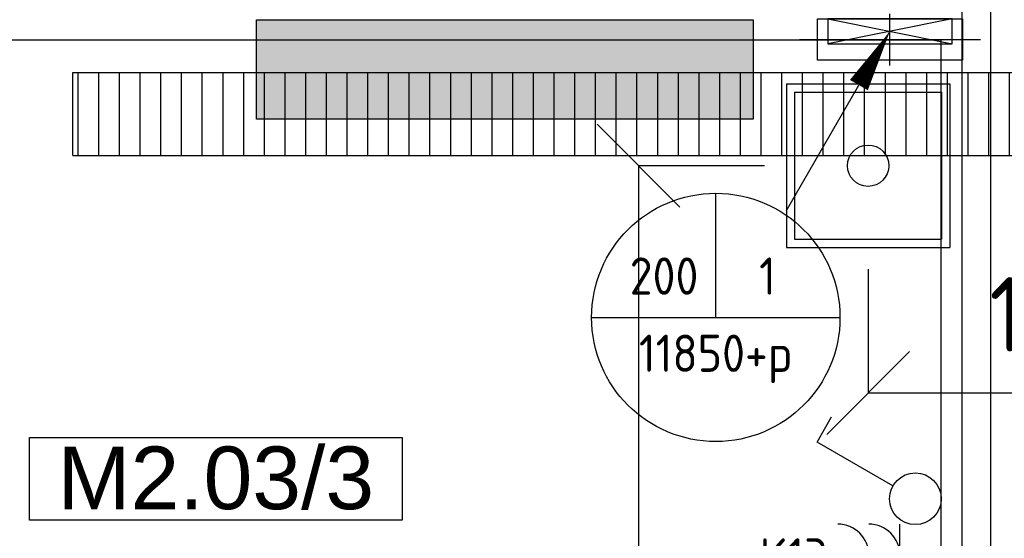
# Model space of a CAD drawing. Header units: millimetres. Extents: x -38032 to 104346, y -31182 to 78566.
# Tile 59 of 154: x 28809 to 31187, y 16520 to 17773. Entities that reach past the tile are written whole.
import ezdxf
from ezdxf.enums import TextEntityAlignment as Align

# ---------------------------------------------------------------- set-up
doc = ezdxf.new("R2010")
doc.units = ezdxf.units.MM
doc.header["$LTSCALE"] = 100
doc.set_wipeout_variables(frame=1)
doc.header["$PDMODE"] = 1
for name, color, linetype in [('AB$1A---_ATTRIB035', 8, 'Continuous'), ('AL$1A---_ALGEMEEN', 8, 'Continuous'), ('AL------_MAATVOERING', 2, 'Continuous'), ('BOUWKUNDIG', 8, 'Continuous'), ('EL6131--_KG', 3, 'Continuous'), ('EL6131--_KG_ARC', 1, 'Continuous'), ('EL6131--_LB', 3, 'Continuous'), ('EL6212--', 3, 'Continuous'), ('EL6311--', 3, 'Continuous'), ('EM6131--', 1, 'Continuous'), ('Vloerdoos', 3, 'Continuous'), ('Vloerdoos (OUD)', 3, 'Continuous'), ('vloersparing', 2, 'Continuous')]:
    doc.layers.add(name, color=color, linetype=linetype)
doc.layers.get('Vloerdoos').off()
doc.styles.add('Arial', font='ARIAL.TTF')
doc.styles.add('BURO-018', font='iso.shx', dxfattribs={"height": 90})
doc.styles.add('BURO-025', font='ISO.shx', dxfattribs={"height": 125})
doc.styles.get("Standard").update_dxf_attribs({"font": 'iso.shx'})
doc.dimstyles.new('STABICAD', dxfattribs={"dimscale": 100, "dimtxt": 1.8, "dimasz": 2, "dimexe": 0, "dimexo": 2.5, "dimgap": 1.5, "dimtad": 0, "dimdec": 0, "dimrnd": 10, "dimzin": 0, "dimdsep": 46, "dimtxsty": 'Standard', "dimblk1": 'OBLIQUE', "dimblk2": 'OBLIQUE', "dimsah": 1, "dimcen": -3, "dimadec": 0, "dimazin": 0, "dimtfac": 1, "dimtdec": 0, "dimtofl": 0, "dimtmove": 2, "dimatfit": 3, "dimfxl": 0, "dimtvp": 1.055556, "dimtolj": 1, "dimtzin": 0, "dimarcsym": 0})

# ---------------------------------------------------------------- blocks, each defined once
blk = doc.blocks.new('_Oblique')
at = {"color": 0, "linetype": 'ByBlock', "lineweight": -2}
blk.add_line((-0.5, -0.5), (0.5, 0.5), dxfattribs=at)
blk = doc.blocks.new('*D146')
at = {"layer": 'AL------_MAATVOERING', "color": 0, "lineweight": -2}
for p, q in [((30858.4, 17170.3), (30858.4, 16870.9)), ((31857.6, 17170.3), (31857.6, 16870.9)), ((30858.4, 16870.9), (31857.6, 16870.9))]:
    blk.add_line(p, q, dxfattribs=at)
at = {"layer": 'Defpoints', "color": 0}
for p in [(30858.4, 17420.3), (31857.6, 17420.3), (31857.6, 16870.9)]:
    blk.add_point(p, dxfattribs=at)
at = {"layer": 'AL------_MAATVOERING', "color": 0, "lineweight": -2, "xscale": 200, "yscale": 200, "zscale": 200, "rotation": 180}
blk.add_blockref('_Oblique', (30858.4, 16870.9), dxfattribs=at)
at = {"layer": 'AL------_MAATVOERING', "color": 0, "lineweight": -2, "xscale": 200, "yscale": 200, "zscale": 200}
blk.add_blockref('_Oblique', (31857.6, 16870.9), dxfattribs=at)
at = {"layer": 'AL------_MAATVOERING', "color": 0, "insert": (31358, 17060.9), "char_height": 180, "attachment_point": 5}
blk.add_mtext('\\A1;1000', dxfattribs=at)
blk = doc.blocks.new('*D147')
at = {"layer": 'AL------_MAATVOERING', "color": 0, "lineweight": -2}
for p, q in [((30608.4, 17420.3), (30303.9, 17420.3)), ((30303.9, 17420.3), (30303.9, 14300)), ((30608.4, 14300), (30303.9, 14300))]:
    blk.add_line(p, q, dxfattribs=at)
at = {"layer": 'Defpoints', "color": 0}
for p in [(30858.4, 17420.3), (30303.9, 14300), (30858.4, 14300)]:
    blk.add_point(p, dxfattribs=at)
at = {"layer": 'AL------_MAATVOERING', "color": 0, "lineweight": -2, "xscale": 200, "yscale": 200, "zscale": 200}
for p, rotation in [((30303.9, 17420.3), 90), ((30303.9, 14300), 270)]:
    blk.add_blockref('_Oblique', p, dxfattribs=dict(at, rotation=rotation))
at = {"layer": 'AL------_MAATVOERING', "color": 0, "insert": (30113.9, 15860.2), "char_height": 180, "attachment_point": 5, "rotation": 90}
blk.add_mtext('\\A1;3120', dxfattribs=at)
blk = doc.blocks.new('DOORVOERDOOS')
at = {"layer": 'Vloerdoos (OUD)'}
for p, q in [((-27.5, 367.5), (-27.5, -27.5)), ((-27.5, 367.5), (367.5, 367.5)), ((367.5, 367.5), (367.5, -27.5)), ((-7.5, 347.5), (347.5, 347.5)), ((-7.5, 347.5), (-7.5, -7.5)), ((347.5, 347.5), (347.5, -7.5)), ((-7.5, -7.5), (347.5, -7.5)), ((-27.5, -27.5), (367.5, -27.5))]:
    blk.add_line(p, q, dxfattribs=at)
blk.add_circle((170, 170), 50, dxfattribs=at)
blk = doc.blocks.new('E00106')
at = {"color": 0, "linetype": 'Continuous'}
blk.add_line((-5, -8.66), (0, 0), dxfattribs=at)
blk.add_lwpolyline([(0, 0, 0, 1, 0), (-1.5, -2.598, 1, 1, 0)], format="xyseb", dxfattribs=at)
blk = doc.blocks.new('E00112')
at = {"color": 0, "linetype": 'Continuous'}
for p, q in [((0, 1), (-1, 1)), ((-1, 1), (-1, 0)), ((-1, 0), (0, 1)), ((-1, 1), (0, 0)), ((0, 0), (0, 1)), ((-1, 0), (0, 0))]:
    blk.add_line(p, q, dxfattribs=at)
blk = doc.blocks.new('SparingVierkant1')
at = {"color": 1, "linetype": 'Continuous'}
for p, q in [((0, -2.5), (0, 2.5)), ((-2.5, 0), (2.5, 0))]:
    blk.add_line(p, q, dxfattribs=at)
at = {"color": 0, "linetype": 'Continuous'}
for p, q in [((-2, 2), (2, 2)), ((-2, -2), (-2, 2)), ((2, 2), (2, -2)), ((2, -2), (-2, -2))]:
    blk.add_line(p, q, dxfattribs=at)
at = {"color": 0, "linetype": 'Continuous', "style": 'BURO-018'}
blk.add_attdef('AL_POSNR', text='', height=1.8, dxfattribs=at).set_placement((0, 3), align=Align.CENTER)
at = {"color": 0, "linetype": 'Continuous', "style": 'BURO-018', "flags": 1}
blk.add_attdef('AL_OMS', (0, 0), '', height=1.8, dxfattribs=at)
blk = doc.blocks.new('1116A4H1200240')
at = {"color": 0}
for p, q in [((-12, -2.4), (-12, 2.4)), ((-12, 2.4), (12, 2.4)), ((12, 2.4), (12, -2.4)), ((12, -2.4), (-12, -2.4))]:
    blk.add_line(p, q, dxfattribs=at)
at = {"color": 0, "linetype": 'Continuous', "style": 'BURO-018'}
for tag, p in [('E_GKAST', (0, 15)), ('E_GROEP', (0, 9)), ('E_SGROEP', (4.5, 9)), ('E_KAST', (0, 6))]:
    blk.add_attdef(tag, text='', height=1.8, dxfattribs=at).set_placement(p, align=Align.MIDDLE)
at = {"color": 0, "linetype": 'Continuous', "style": 'BURO-018', "flags": 1}
blk.add_attdef('E_MATCODE', text='', height=1.8, dxfattribs=at).set_placement((0, 0), align=Align.MIDDLE)
blk = doc.blocks.new('E-GK-GTC-C83C')
at = {"color": 0, "linetype": 'Continuous'}
for p, q in [((-0.5, 100), (0.5, 100)), ((-0.5, -100), (0.5, -100))]:
    blk.add_line(p, q, dxfattribs=at)
blk = doc.blocks.new('E00103')
at = {"color": 0, "linetype": 'Continuous'}
for p, q in [((0, 6), (0, 12)), ((-6, 6), (6, 6))]:
    blk.add_line(p, q, dxfattribs=at)
blk.add_circle((0, 6), 6, dxfattribs=at)
at = {"color": 0, "linetype": 'Continuous', "style": 'BURO-018'}
for tag, p in [('E_TEXT1', (-2.5, 8)), ('E_TEXT3', (2.5, 8)), ('E_TEXT6', (0, 4))]:
    blk.add_attdef(tag, text='', height=1.8, dxfattribs=at).set_placement(p, align=Align.MIDDLE)
blk = doc.blocks.new('E-GK-END-C8')
at = {"color": 0, "linetype": 'Continuous'}
blk.add_line((0, 100), (0, -100), dxfattribs=at)
blk = doc.blocks.new('serviceblok model B')
at = {"color": 0}
blk.add_wipeout([(3720, 1903), (3720, 4301), (3650, 4301), (3650, 1903)], dxfattribs=at).dxf.layer = 'AL$1A---_ALGEMEEN'
at = {"layer": 'AL$1A---_ALGEMEEN', "color": 0}
blk.add_lwpolyline([(3720, 1903), (3720, 4301), (3650, 4301), (3650, 1903)], close=True, dxfattribs=at)
blk = doc.blocks.new('ruimtenummer')
at = {"layer": 'AL$1A---_ALGEMEEN', "color": 0, "flags": 1}
for tag, p in [('peil', (-450, -397.1)), ('onderdeel', (-450, -669.8))]:
    blk.add_attdef(tag, p, '', height=151.5, dxfattribs=at)
at = {"color": 0}
blk.add_wipeout([(-450, 100), (450, 100), (450, -100), (-450, -100)], dxfattribs=at).dxf.layer = 'AL$1A---_ALGEMEEN'
at = {"layer": 'AL$1A---_ALGEMEEN', "color": 0}
blk.add_lwpolyline([(-450, 100), (450, 100), (450, -100), (-450, -100)], close=True, dxfattribs=at)
at = {"layer": 'AL$1A---_ALGEMEEN', "color": 0, "style": 'Arial'}
blk.add_attdef('ruimtenummer', text='', height=151.5, dxfattribs=at).set_placement((0, 78), align=Align.TOP_CENTER)
blk = doc.blocks.new('200254 W 212 3 04-12-2007')
at = {"layer": 'AL$1A---_ALGEMEEN'}
blk.add_blockref('serviceblok model B', (-8763, -10462.6), dxfattribs=at)
ref = blk.add_blockref('ruimtenummer', (-6915.3, -8323), dxfattribs=at)
ref.add_attrib('ruimtenummer', 'M2.03/3', dxfattribs={"layer": 'AB$1A---_ATTRIB035', "height": 151.52, "style": 'Arial'}).set_placement((-6915.3, -8245), align=Align.TOP_CENTER)
blk.add_lwpolyline([(-8563, -7262.6), (-8563, -10862.6), (-8343, -10862.6), (-8343, -10432.6), (-7833, -10432.6), (-7833, -10862.6), (-5163, -10862.6), (-5163, -7262.6)], close=True, dxfattribs=at)
blk = doc.blocks.new('1114A1')
at = {"color": 0, "linetype": 'Continuous'}
for p, q in [((0.625, 3.333), (2.742, 7)), ((2.742, 7), (3.955, 6.3))]:
    blk.add_line(p, q, dxfattribs=at)
blk.add_circle((0, 2.25), 1.25, dxfattribs=at)
at = {"color": 0, "linetype": 'Continuous', "style": 'BURO-018'}
for tag, p in [('E_SLET1', (3.356, 9)), ('E_GROEP', (0, 0)), ('E_GKAST', (0, 0))]:
    blk.add_attdef(tag, text='', height=1.8, dxfattribs=at).set_placement(p, align=Align.MIDDLE)
at = {"color": 0, "linetype": 'Continuous', "style": 'BURO-018', "flags": 1}
for tag in ['E_MATCODE', 'E_SGROEP']:
    blk.add_attdef(tag, text='', height=1.8, dxfattribs=at).set_placement((0, 0), align=Align.MIDDLE)
blk = doc.blocks.new('111304J')
at = {"color": 0, "linetype": 'Continuous'}
for p, q in [((0, 1), (0, 4.5)), ((-1.5, 3), (1.5, 3))]:
    blk.add_line(p, q, dxfattribs=at)
for centre in [(0, 6), (0, 4.5)]:
    blk.add_arc(centre, 1.5, 180, 0, dxfattribs=at)
at = {"color": 0, "linetype": 'Continuous', "style": 'BURO-018'}
for tag, p in [('E_GKAST', (0, 11.5)), ('E_GROEP', (0, 8.5)), ('E_SGROEP', (4.5, 8.5)), ('E_SLET1', (3.5, 5.5))]:
    blk.add_attdef(tag, text='', height=1.8, dxfattribs=at).set_placement(p, align=Align.MIDDLE)
at = {"color": 0, "linetype": 'Continuous', "style": 'BURO-018', "flags": 1}
blk.add_attdef('E_MATCODE', text='', height=1.8, dxfattribs=at).set_placement((0, 0), align=Align.MIDDLE)

msp = doc.modelspace()

# ---------------------------------------------------------------- block references
at = {"layer": 'BOUWKUNDIG'}
msp.add_blockref('200254 W 212 3 04-12-2007', (36198, 24986.5), dxfattribs=at)

# ---------------------------------------------------------------- next in the draw order: hatches: boundary and pattern name
at = {"layer": 'EL6131--_KG_ARC'}
h = msp.add_hatch(dxfattribs=at)
h.set_pattern_fill('BESTAAND', color=256, scale=2, angle=180, style=0, pattern_type=2)
h.set_pattern_definition([(270, (0, 0), (50, 1e-14), [])])
h.paths.add_polyline_path([(28937.3, 17645.2), (31424.8, 17645.2), (31424.8, 17445.2), (28937.3, 17445.2)])

# ---------------------------------------------------------------- next in the draw order: linework, layer by layer
at = {"layer": 'EL6212--'}
msp.add_solid([(29380.9, 17772.6), (30580.9, 17772.6), (29380.9, 17532.6), (30580.9, 17532.6)], dxfattribs=at)

# ---------------------------------------------------------------- next in the draw order: block references
at = {"layer": 'EL6131--_KG', "xscale": 2487.472044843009}
msp.add_blockref('E-GK-GTC-C83C', (30181.1, 17545.2), dxfattribs=at)
at = {"layer": 'EL6131--_KG', "rotation": 180}
msp.add_blockref('E-GK-END-C8', (28937.3, 17545.2), dxfattribs=at)
at = {"layer": 'EL6131--_LB', "xscale": 60, "yscale": 300, "zscale": 60, "rotation": 270}
msp.add_blockref('E00112', (30761, 17715), dxfattribs=at)
at = {"layer": 'EL6212--'}
ref = msp.add_blockref('1116A4H1200240', (29980.9, 17652.6), dxfattribs=dict(at, xscale=50, yscale=50, zscale=50))
ref.add_attrib('E_KAST', '2LK-A02', dxfattribs={"layer": '0', "color": 2, "linetype": 'Continuous', "height": 125, "style": 'BURO-025'}).set_placement((30139.2, 17896.2), align=Align.MIDDLE)
ref.add_attrib('E_GROEP', '3', dxfattribs={"layer": '0', "color": 1, "linetype": 'Continuous', "height": 90, "style": 'BURO-018'}).set_placement((30144.4, 18040.7), align=Align.MIDDLE)
ref.add_attrib('E_GKAST', 'HLK', dxfattribs={"layer": '0', "color": 1, "linetype": 'Continuous', "height": 90, "style": 'BURO-018'}).set_placement((29991.5, 18040.5), align=Align.MIDDLE)
at = {"layer": 'EL6311--', "xscale": 50, "yscale": 50, "zscale": 50, "rotation": 90}
msp.add_blockref('1114A1', (31085, 16615.1), dxfattribs=at)
at = {"layer": 'EL6311--'}
ref = msp.add_blockref('111304J', (31085, 16478.8), dxfattribs=dict(at, xscale=50, yscale=50, zscale=50, rotation=90))
ref.add_attrib('E_GROEP', 'K13', dxfattribs={"layer": '0', "color": 1, "linetype": 'Continuous', "height": 90, "style": 'BURO-018'}).set_placement((30678.5, 16474.7), align=Align.MIDDLE)
at = {"layer": 'EM6131--', "xscale": 50, "yscale": 50, "zscale": 50}
msp.add_blockref('E00106', (30911, 17745), dxfattribs=at)
at = {"layer": 'EM6131--'}
ref = msp.add_blockref('E00103', (30490.4, 16753.5), dxfattribs=dict(at, xscale=50, yscale=50, zscale=50))
ref.add_attrib('E_TEXT1', '200', dxfattribs={"layer": '0', "color": 1, "linetype": 'Continuous', "height": 90, "style": 'BURO-018'}).set_placement((30365.4, 17153.5), align=Align.MIDDLE)
ref.add_attrib('E_TEXT3', '1', dxfattribs={"layer": '0', "color": 1, "linetype": 'Continuous', "height": 90, "style": 'BURO-018'}).set_placement((30615.4, 17153.5), align=Align.MIDDLE)
ref.add_attrib('E_TEXT6', '11850+p', dxfattribs={"layer": '0', "color": 1, "linetype": 'Continuous', "height": 90, "style": 'BURO-018'}).set_placement((30490.4, 16953.5), align=Align.MIDDLE)
at = {"layer": 'Vloerdoos'}
msp.add_blockref('DOORVOERDOOS', (30688.4, 17250.3), dxfattribs=at)
at = {"layer": 'vloersparing', "xscale": 87.5, "yscale": 25, "zscale": 87.5}
msp.add_blockref('SparingVierkant1', (30911, 17725), dxfattribs=at)

# ---------------------------------------------------------------- next in the draw order: dimensions: what is measured, and where the dimension line sits
at = {"layer": 'AL------_MAATVOERING'}
dim = msp.add_linear_dim(base=(30303.9, 14300), p1=(30858.4, 17420.3), p2=(30858.4, 14300), angle=90, dimstyle='STABICAD', dxfattribs=at)
dim.commit()
dim.dimension.update_dxf_attribs({"geometry": '*D147', "text_midpoint": (30113.9, 15860.2)})
dim = msp.add_linear_dim(base=(31857.6, 16870.9), p1=(30858.4, 17420.3), p2=(31857.6, 17420.3), dimstyle='STABICAD', dxfattribs=at)
dim.commit()
dim.dimension.update_dxf_attribs({"geometry": '*D146', "text_midpoint": (31358, 17060.9)})

doc.saveas('drawing.dxf')
